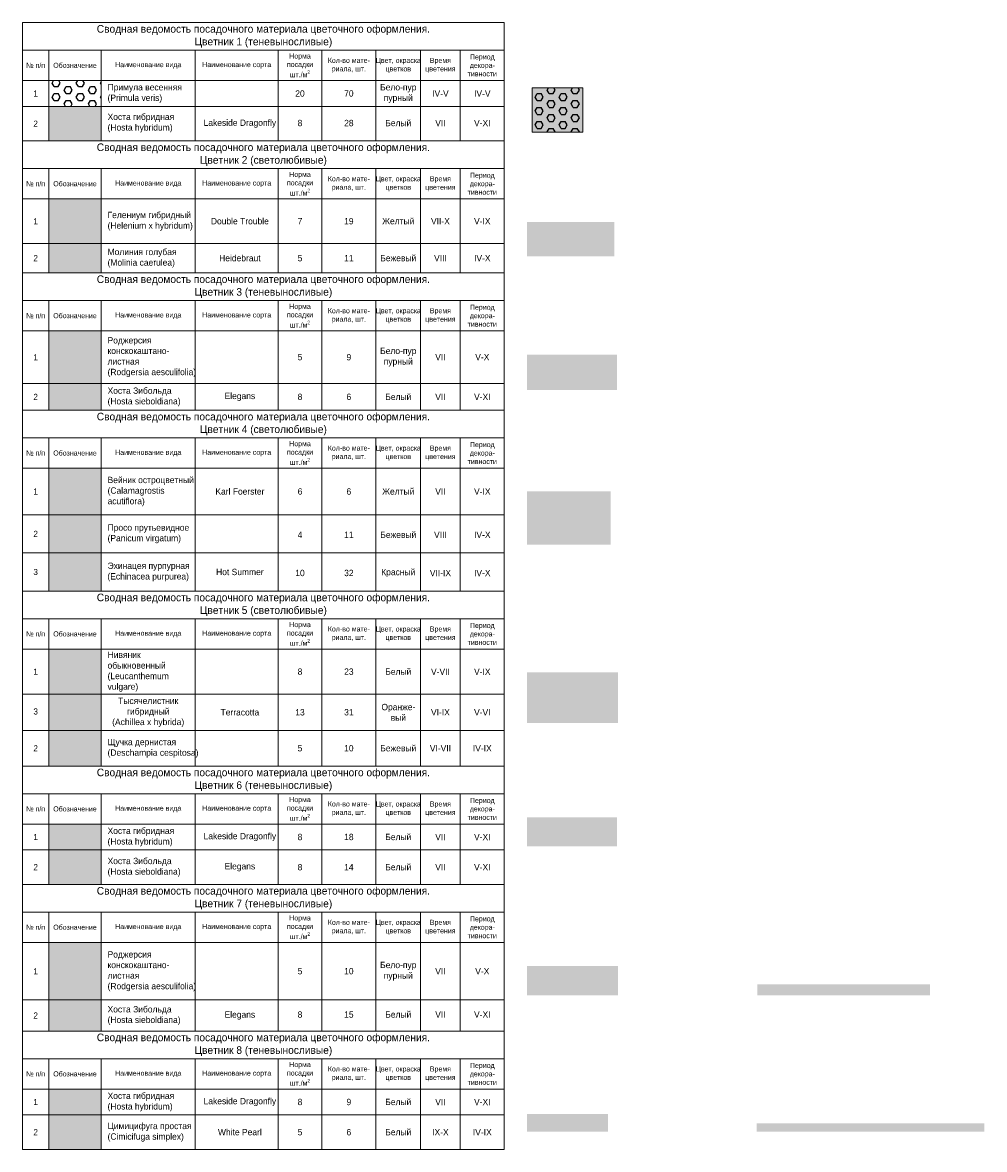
# Model space of a CAD drawing. Header units: millimetres. Extents: x 4385 to 11928, y 17253 to 36963.
# Tile 190 of 256: x 6730 to 7110, y 18838 to 19282. Entities that reach past the tile are written whole.
import ezdxf

# ---------------------------------------------------------------- set-up
doc = ezdxf.new("R2010")
doc.units = ezdxf.units.MM
doc.layers.add('ОЗЕЛ_Ботаническая_Р$0$Озел_цветники', color=7, linetype='Continuous', lineweight=0)
doc.styles.add('ОЗЕЛ_Ботаническая_Р$0$GENERATED_STYLE_1', font='GOTHIC.TTF')
pattern_1 = [(0, (-901.1938, 72.9614), (0, 2.74963066), [1.5875, -3.175]), (120, (-901.1938, 72.9614), (-2.38125, -1.37481533), [1.5875, -3.175]), (60, (-899.6063, 72.9614), (-2.38125, 1.37481533), [1.5875, -3.175])]

# ---------------------------------------------------------------- blocks, each defined once
blk = doc.blocks.new('ОЗЕЛ_Ботаническая_Р')
h = blk.add_hatch()
h.set_pattern_fill('HEX', color=256, scale=0.5)
h.set_pattern_definition(pattern_1)
h.paths.add_polyline_path([(6761.18, 19249.33), (6761.18, 19259.5), (6740.48, 19259.5), (6740.48, 19249.33)])
h = blk.add_hatch()
h.set_pattern_fill('HEX', color=256, scale=0.5)
h.set_pattern_definition(pattern_1)
h.paths.add_polyline_path([(6931.12, 19256.6), (6931.12, 19239.1), (6951.12, 19239.1), (6951.12, 19256.6)])
at = {"true_color": 0xf8d731}
h = blk.add_hatch(color=40, dxfattribs=at)
h.dxf.hatch_style = 1
h.paths.add_polyline_path([(6740.48, 19212.82), (6740.48, 19195.26), (6761.18, 19195.26), (6761.18, 19212.82)])
h = blk.add_hatch(color=40, dxfattribs=at)
h.dxf.hatch_style = 1
h.paths.add_polyline_path([(6929.1, 19203.71), (6929.1, 19194.76), (6941.26, 19195.93), (6949.8, 19198.02), (6963.6, 19199.44), (6963.6, 19203.71)])
h = blk.add_hatch(color=62)
h.dxf.hatch_style = 1
h.paths.add_polyline_path([(6963.6, 19190.21), (6963.6, 19199.44), (6949.8, 19198.02), (6941.26, 19195.93), (6929.1, 19194.76), (6929.1, 19190.21)])
h = blk.add_hatch(color=62)
h.dxf.hatch_style = 1
h.paths.add_polyline_path([(6761.18, 19195.26), (6740.48, 19195.26), (6740.48, 19183.67), (6761.18, 19183.67)])
at = {"true_color": 0xffcf9e}
h = blk.add_hatch(color=31, dxfattribs=at)
h.dxf.hatch_style = 1
h.paths.add_polyline_path([(6740.48, 19160.79), (6740.48, 19140.03), (6761.18, 19140.03), (6761.18, 19160.79)])
h = blk.add_hatch(color=31, dxfattribs=at)
h.dxf.hatch_style = 1
h.paths.add_polyline_path([(6938.61, 19142.18), (6946.15, 19144.24), (6955.96, 19146.91), (6964.6, 19146.91), (6964.6, 19151.48), (6929.1, 19151.48), (6929.1, 19141.15)])
h = blk.add_hatch(color=133)
h.dxf.hatch_style = 1
h.paths.add_polyline_path([(6946.15, 19144.24), (6938.61, 19142.18), (6929.1, 19141.15), (6929.1, 19137.48), (6964.6, 19137.48), (6964.6, 19146.91), (6955.96, 19146.91)])
h = blk.add_hatch(color=133)
h.dxf.hatch_style = 1
h.paths.add_polyline_path([(6761.18, 19140.03), (6740.48, 19140.03), (6740.48, 19129.51), (6761.18, 19129.51)])
at = {"true_color": 0xdcd7a3}
h = blk.add_hatch(color=9, dxfattribs=at)
h.dxf.hatch_style = 1
h.paths.add_polyline_path([(6740.48, 19106.63), (6740.48, 19088.31), (6761.18, 19088.31), (6761.18, 19106.63)])
at = {"true_color": 0xc23000}
h = blk.add_hatch(color=22, dxfattribs=at)
h.dxf.hatch_style = 1
h.paths.add_polyline_path([(6936.57, 19088.5, 0.357267), (6946.63, 19087.96, -0.242973), (6962.1, 19091.29), (6962.1, 19097.52), (6929.1, 19097.52), (6929.1, 19091.84, -0.167212)])
at = {"true_color": 0x9e993d}
h = blk.add_hatch(color=55, dxfattribs=at)
h.dxf.hatch_style = 1
h.paths.add_polyline_path([(6929.1, 19076.52), (6945.6, 19076.52, -0.101323), (6952.99, 19082.18, -0.137785), (6962.1, 19084.29), (6962.1, 19091.29, 0.242973), (6946.63, 19087.96, -0.361557), (6936.48, 19088.58, 0.164744), (6929.1, 19091.84)])
h = blk.add_hatch(color=55, dxfattribs=at)
h.dxf.hatch_style = 1
h.paths.add_polyline_path([(6761.18, 19088.31), (6740.48, 19088.31), (6740.48, 19073.25), (6761.18, 19073.25)])
at = {"true_color": 0xdcd7a3}
h = blk.add_hatch(color=9, dxfattribs=at)
h.dxf.hatch_style = 1
h.paths.add_polyline_path([(6962.1, 19076.52), (6962.1, 19084.29, 0.137785), (6952.99, 19082.18, 0.101323), (6945.6, 19076.52)])
at = {"true_color": 0xc23000}
h = blk.add_hatch(color=22, dxfattribs=at)
h.dxf.hatch_style = 1
h.paths.add_polyline_path([(6761.18, 19073.25), (6740.48, 19073.25), (6740.48, 19058.18), (6761.18, 19058.18)])
at = {"true_color": 0xdfd5a9}
h = blk.add_hatch(color=9, dxfattribs=at)
h.dxf.hatch_style = 1
h.paths.add_polyline_path([(6740.48, 19035.3), (6740.48, 19017.53), (6761.18, 19017.53), (6761.18, 19035.3)])
h = blk.add_hatch(color=40)
h.dxf.hatch_style = 1
h.paths.add_polyline_path([(6940.99, 19016.89), (6936.59, 19021.85), (6936.59, 19026.19), (6929.1, 19026.19), (6929.1, 19006.19), (6935.88, 19006.19), (6939.85, 19011.79)])
h = blk.add_hatch(color=9, dxfattribs=at)
h.dxf.hatch_style = 1
h.paths.add_polyline_path([(6954.03, 19022.27), (6950.62, 19026.19), (6936.59, 19026.19), (6936.59, 19021.85), (6940.99, 19016.89), (6939.85, 19011.79), (6935.88, 19006.19), (6957.29, 19006.19), (6959.13, 19012.5), (6955.73, 19016.18)])
at = {"true_color": 0xab8854}
h = blk.add_hatch(color=45, dxfattribs=at)
h.dxf.hatch_style = 1
h.paths.add_polyline_path([(6965.1, 19026.19), (6950.62, 19026.19), (6954.03, 19022.27), (6955.73, 19016.18), (6959.13, 19012.5), (6957.29, 19006.19), (6965.1, 19006.19)])
h = blk.add_hatch(color=40)
h.dxf.hatch_style = 1
h.paths.add_polyline_path([(6761.18, 19017.53), (6740.48, 19017.53), (6740.48, 19003.25), (6761.18, 19003.25)])
h = blk.add_hatch(color=45, dxfattribs=at)
h.dxf.hatch_style = 1
h.paths.add_polyline_path([(6740.48, 19003.25), (6740.48, 18989.19), (6761.18, 18989.19), (6761.18, 19003.25)])
h = blk.add_hatch(color=133)
h.dxf.hatch_style = 1
h.paths.add_polyline_path([(6964.6, 18957.49), (6964.6, 18968.99), (6942.12, 18968.99), (6945.19, 18965.5), (6948.35, 18964.25), (6952.75, 18962.18), (6955.1, 18959.12), (6956.99, 18957.49)])
h = blk.add_hatch(color=133)
h.dxf.hatch_style = 1
h.paths.add_polyline_path([(6761.18, 18956.13), (6740.48, 18956.13), (6740.48, 18942.51), (6761.18, 18942.51)])
at = {"true_color": 0xffcf9e}
h = blk.add_hatch(color=31, dxfattribs=at)
h.dxf.hatch_style = 1
h.paths.add_polyline_path([(6740.48, 18919.63), (6740.48, 18897), (6761.18, 18897), (6761.18, 18919.63)])
h = blk.add_hatch(color=31, dxfattribs=at)
h.dxf.hatch_style = 1
h.paths.add_polyline_path([(6929.1, 18910.32), (6929.1, 18898.82), (6955.95, 18898.82), (6944.32, 18910.32)])
h = blk.add_hatch(color=133)
h.dxf.hatch_style = 1
h.paths.add_polyline_path([(6944.32, 18910.32), (6955.95, 18898.82), (6965.1, 18898.82), (6965.1, 18910.32)])
h = blk.add_hatch(color=31, dxfattribs=at)
h.dxf.hatch_style = 1
h.paths.add_polyline_path([(7019.99, 18903.17), (7019.99, 18898.82), (7030.15, 18898.82), (7025.75, 18903.17)])
h = blk.add_hatch(color=133)
h.dxf.hatch_style = 1
h.paths.add_polyline_path([(7025.75, 18903.17), (7030.15, 18898.82), (7033.61, 18898.82), (7033.61, 18903.17)])
h = blk.add_hatch(color=31, dxfattribs=at)
h.dxf.hatch_style = 1
h.paths.add_polyline_path([(7033.61, 18903.17), (7033.61, 18898.82), (7043.77, 18898.82), (7039.37, 18903.17)])
h = blk.add_hatch(color=133)
h.dxf.hatch_style = 1
h.paths.add_polyline_path([(7039.37, 18903.17), (7043.77, 18898.82), (7047.23, 18898.82), (7047.23, 18903.17)])
h = blk.add_hatch(color=31, dxfattribs=at)
h.dxf.hatch_style = 1
h.paths.add_polyline_path([(7047.23, 18903.17), (7047.23, 18898.82), (7057.39, 18898.82), (7052.99, 18903.17)])
h = blk.add_hatch(color=133)
h.dxf.hatch_style = 1
h.paths.add_polyline_path([(7052.99, 18903.17), (7057.39, 18898.82), (7060.85, 18898.82), (7060.85, 18903.17)])
h = blk.add_hatch(color=31, dxfattribs=at)
h.dxf.hatch_style = 1
h.paths.add_polyline_path([(7060.85, 18903.17), (7060.85, 18898.82), (7071.01, 18898.82), (7066.61, 18903.17)])
h = blk.add_hatch(color=133)
h.dxf.hatch_style = 1
h.paths.add_polyline_path([(7066.61, 18903.17), (7071.01, 18898.82), (7074.47, 18898.82), (7074.47, 18903.17)])
h = blk.add_hatch(color=31, dxfattribs=at)
h.dxf.hatch_style = 1
h.paths.add_polyline_path([(7074.47, 18903.17), (7074.47, 18898.82), (7084.63, 18898.82), (7080.23, 18903.17)])
h = blk.add_hatch(color=133)
h.dxf.hatch_style = 1
h.paths.add_polyline_path([(7080.23, 18903.17), (7084.63, 18898.82), (7088.09, 18898.82), (7088.09, 18903.17)])
h = blk.add_hatch(color=133)
h.dxf.hatch_style = 1
h.paths.add_polyline_path([(6761.18, 18897), (6740.48, 18897), (6740.48, 18884.7), (6761.18, 18884.7)])
at = {"true_color": 0x9898cc}
h = blk.add_hatch(color=253, dxfattribs=at)
h.dxf.hatch_style = 1
h.paths.add_polyline_path([(6761.18, 18851.64), (6740.48, 18851.64), (6740.48, 18838.02), (6761.18, 18838.02)])
h = blk.add_hatch(color=253, dxfattribs=at)
h.dxf.hatch_style = 1
h.paths.add_polyline_path([(6945.1, 18845.05), (6945.1, 18852.05), (6929.1, 18852.05), (6929.1, 18845.05)])
h = blk.add_hatch(color=253, dxfattribs=at)
h.dxf.hatch_style = 1
h.paths.add_polyline_path([(7027.25, 18845.05), (7027.25, 18848.33), (7019.76, 18848.33), (7019.76, 18845.05)])
h = blk.add_hatch(color=253, dxfattribs=at)
h.dxf.hatch_style = 1
h.paths.add_polyline_path([(7042.23, 18845.05), (7042.23, 18848.33), (7034.74, 18848.33), (7034.74, 18845.05)])
h = blk.add_hatch(color=253, dxfattribs=at)
h.dxf.hatch_style = 1
h.paths.add_polyline_path([(7057.2, 18845.05), (7057.2, 18848.33), (7049.71, 18848.33), (7049.71, 18845.05)])
h = blk.add_hatch(color=253, dxfattribs=at)
h.dxf.hatch_style = 1
h.paths.add_polyline_path([(7072.18, 18845.05), (7072.18, 18848.33), (7064.69, 18848.33), (7064.69, 18845.05)])
h = blk.add_hatch(color=253, dxfattribs=at)
h.dxf.hatch_style = 1
h.paths.add_polyline_path([(7087.15, 18845.05), (7087.15, 18848.33), (7079.66, 18848.33), (7079.66, 18845.05)])
h = blk.add_hatch(color=253, dxfattribs=at)
h.dxf.hatch_style = 1
h.paths.add_polyline_path([(7102.13, 18845.05), (7102.13, 18848.33), (7094.64, 18848.33), (7094.64, 18845.05)])
at = {"layer": 'ОЗЕЛ_Ботаническая_Р$0$Озел_цветники', "true_color": 0xa4db00}
h = blk.add_hatch(color=62, dxfattribs=at)
h.dxf.hatch_style = 1
h.paths.add_polyline_path([(6931.12, 19256.6), (6931.12, 19239.1), (6951.12, 19239.1), (6951.12, 19256.6)])
h = blk.add_hatch(color=62, dxfattribs=at)
h.dxf.hatch_style = 1
h.paths.add_polyline_path([(6761.18, 19235.7), (6761.18, 19249.33), (6740.48, 19249.33), (6740.48, 19235.7)])
h = blk.add_hatch(color=62, dxfattribs=at)
h.dxf.hatch_style = 1
h.paths.add_polyline_path([(6761.18, 18956.13), (6761.18, 18966.3), (6740.48, 18966.3), (6740.48, 18956.13)])
h = blk.add_hatch(color=62, dxfattribs=at)
h.dxf.hatch_style = 1
h.paths.add_polyline_path([(6956.99, 18957.49), (6955.1, 18959.12), (6952.75, 18962.18), (6948.35, 18964.25), (6945.19, 18965.5), (6942.12, 18968.99), (6929.1, 18968.99), (6929.1, 18957.49)])
h = blk.add_hatch(color=62, dxfattribs=at)
h.dxf.hatch_style = 1
h.paths.add_polyline_path([(6740.48, 18861.82), (6740.48, 18851.64), (6761.18, 18851.64), (6761.18, 18861.82)])
h = blk.add_hatch(color=62, dxfattribs=at)
h.dxf.hatch_style = 1
h.paths.add_polyline_path([(6961.1, 18845.05), (6961.1, 18852.05), (6945.1, 18852.05), (6945.1, 18845.05)])
h = blk.add_hatch(color=62, dxfattribs=at)
h.dxf.hatch_style = 1
h.paths.add_polyline_path([(7034.74, 18845.05), (7034.74, 18848.33), (7027.25, 18848.33), (7027.25, 18845.05)])
h = blk.add_hatch(color=62, dxfattribs=at)
h.dxf.hatch_style = 1
h.paths.add_polyline_path([(7049.71, 18845.05), (7049.71, 18848.33), (7042.23, 18848.33), (7042.23, 18845.05)])
h = blk.add_hatch(color=62, dxfattribs=at)
h.dxf.hatch_style = 1
h.paths.add_polyline_path([(7064.69, 18845.05), (7064.69, 18848.33), (7057.2, 18848.33), (7057.2, 18845.05)])
h = blk.add_hatch(color=62, dxfattribs=at)
h.dxf.hatch_style = 1
h.paths.add_polyline_path([(7079.66, 18845.05), (7079.66, 18848.33), (7072.18, 18848.33), (7072.18, 18845.05)])
h = blk.add_hatch(color=62, dxfattribs=at)
h.dxf.hatch_style = 1
h.paths.add_polyline_path([(7094.64, 18845.05), (7094.64, 18848.33), (7087.15, 18848.33), (7087.15, 18845.05)])
h = blk.add_hatch(color=62, dxfattribs=at)
h.dxf.hatch_style = 1
h.paths.add_polyline_path([(7109.61, 18845.05), (7109.61, 18848.33), (7102.13, 18848.33), (7102.13, 18845.05)])
at = {"layer": 'ОЗЕЛ_Ботаническая_Р$0$Озел_цветники'}
for p, q in [((6730.13, 19282.38), (6920.18, 19282.38)), ((6730.13, 19282.38), (6730.13, 19235.7)), ((6920.18, 19282.38), (6920.18, 19235.7)), ((6730.13, 19271.5), (6920.18, 19271.5)), ((6740.48, 19271.5), (6740.48, 19235.7)), ((6761.18, 19271.5), (6761.18, 19235.7)), ((6798.24, 19271.5), (6798.24, 19235.7)), ((6831, 19271.5), (6831, 19235.7)), ((6848.17, 19271.5), (6848.17, 19235.7)), ((6869.57, 19271.5), (6869.57, 19235.7)), ((6887.15, 19271.5), (6887.15, 19235.7)), ((6902.84, 19271.5), (6902.84, 19235.7)), ((6730.13, 19259.5), (6920.18, 19259.5)), ((6730.13, 19249.33), (6920.18, 19249.33)), ((6730.13, 19235.7), (6920.18, 19235.7)), ((6730.13, 19235.7), (6730.13, 19183.67)), ((6730.13, 19235.7), (6920.18, 19235.7)), ((6920.18, 19235.7), (6920.18, 19183.67)), ((6730.13, 19224.82), (6920.18, 19224.82)), ((6740.48, 19224.82), (6740.48, 19183.67)), ((6761.18, 19224.82), (6761.18, 19183.67)), ((6798.24, 19224.82), (6798.24, 19183.67)), ((6831, 19224.82), (6831, 19183.67)), ((6848.17, 19224.82), (6848.17, 19183.67)), ((6869.57, 19224.82), (6869.57, 19183.67)), ((6887.15, 19224.82), (6887.15, 19183.67)), ((6902.84, 19224.82), (6902.84, 19183.67)), ((6730.13, 19212.82), (6920.18, 19212.82)), ((6730.13, 19195.26), (6920.18, 19195.26)), ((6730.13, 19183.67), (6920.18, 19183.67)), ((6730.13, 19183.67), (6730.13, 19129.51)), ((6920.18, 19183.67), (6920.18, 19129.51)), ((6730.13, 19172.79), (6920.18, 19172.79)), ((6740.48, 19172.79), (6740.48, 19129.51)), ((6761.18, 19172.79), (6761.18, 19129.51)), ((6798.24, 19172.79), (6798.24, 19129.51)), ((6831, 19172.79), (6831, 19129.51)), ((6848.17, 19172.79), (6848.17, 19129.51)), ((6869.57, 19172.79), (6869.57, 19129.51)), ((6887.15, 19172.79), (6887.15, 19129.51)), ((6902.84, 19172.79), (6902.84, 19129.51)), ((6730.13, 19160.79), (6920.18, 19160.79)), ((6730.13, 19140.03), (6920.18, 19140.03)), ((6730.13, 19129.51), (6730.13, 19058.18)), ((6730.13, 19129.51), (6920.18, 19129.51)), ((6920.18, 19129.51), (6920.18, 19058.18)), ((6730.13, 19118.63), (6920.18, 19118.63)), ((6740.48, 19118.63), (6740.48, 19058.18)), ((6761.18, 19118.63), (6761.18, 19058.18)), ((6798.24, 19118.63), (6798.24, 19058.18)), ((6831, 19118.63), (6831, 19058.18)), ((6848.17, 19118.63), (6848.17, 19058.18)), ((6869.57, 19118.63), (6869.57, 19058.18)), ((6887.15, 19118.63), (6887.15, 19058.18)), ((6902.84, 19118.63), (6902.84, 19058.18)), ((6730.13, 19106.63), (6920.18, 19106.63)), ((6730.13, 19088.31), (6920.18, 19088.31)), ((6730.13, 19073.25), (6920.18, 19073.25)), ((6730.13, 19058.18), (6730.13, 18989.19)), ((6730.13, 19058.18), (6920.18, 19058.18)), ((6920.18, 19058.18), (6920.18, 18989.19)), ((6730.13, 19047.3), (6920.18, 19047.3)), ((6740.48, 19047.3), (6740.48, 18989.19)), ((6761.18, 19047.3), (6761.18, 18989.19)), ((6798.24, 19047.3), (6798.24, 18989.19)), ((6831, 19047.3), (6831, 18989.19)), ((6848.17, 19047.3), (6848.17, 18989.19)), ((6869.57, 19047.3), (6869.57, 18989.19)), ((6887.15, 19047.3), (6887.15, 18989.19)), ((6902.84, 19047.3), (6902.84, 18989.19)), ((6730.13, 19035.3), (6920.18, 19035.3)), ((6730.13, 19017.53), (6920.18, 19017.53)), ((6730.13, 19003.25), (6920.18, 19003.25)), ((6730.13, 18989.19), (6920.18, 18989.19)), ((6730.13, 18989.19), (6730.13, 18942.51)), ((6920.18, 18989.19), (6920.18, 18942.51)), ((6730.13, 18978.3), (6920.18, 18978.3)), ((6740.48, 18978.3), (6740.48, 18942.51)), ((6761.18, 18978.3), (6761.18, 18942.51)), ((6798.24, 18978.3), (6798.24, 18942.51)), ((6831, 18978.3), (6831, 18942.51)), ((6848.17, 18978.3), (6848.17, 18942.51)), ((6869.57, 18978.3), (6869.57, 18942.51)), ((6887.15, 18978.3), (6887.15, 18942.51)), ((6902.84, 18978.3), (6902.84, 18942.51)), ((6730.13, 18966.3), (6920.18, 18966.3)), ((6730.13, 18956.13), (6920.18, 18956.13)), ((6730.13, 18942.51), (6920.18, 18942.51)), ((6730.13, 18942.51), (6730.13, 18884.7)), ((6920.18, 18942.51), (6920.18, 18884.7)), ((6730.13, 18931.63), (6920.18, 18931.63)), ((6740.48, 18931.63), (6740.48, 18884.7)), ((6761.18, 18931.63), (6761.18, 18884.7)), ((6798.24, 18931.63), (6798.24, 18884.7)), ((6831, 18931.63), (6831, 18884.7)), ((6848.17, 18931.63), (6848.17, 18884.7)), ((6869.57, 18931.63), (6869.57, 18884.7)), ((6887.15, 18931.63), (6887.15, 18884.7)), ((6902.84, 18931.63), (6902.84, 18884.7)), ((6730.13, 18919.63), (6920.18, 18919.63)), ((6730.13, 18897), (6920.18, 18897)), ((6730.13, 18884.7), (6920.18, 18884.7)), ((6730.13, 18884.7), (6730.13, 18838.02)), ((6920.18, 18884.7), (6920.18, 18838.02)), ((6730.13, 18873.82), (6920.18, 18873.82)), ((6740.48, 18873.82), (6740.48, 18838.02)), ((6761.18, 18873.82), (6761.18, 18838.02)), ((6798.24, 18873.82), (6798.24, 18838.02)), ((6831, 18873.82), (6831, 18838.02)), ((6848.17, 18873.82), (6848.17, 18838.02)), ((6869.57, 18873.82), (6869.57, 18838.02)), ((6887.15, 18873.82), (6887.15, 18838.02)), ((6902.84, 18873.82), (6902.84, 18838.02)), ((6730.13, 18861.82), (6920.18, 18861.82)), ((6730.13, 18851.64), (6920.18, 18851.64)), ((6730.13, 18838.02), (6920.18, 18838.02))]:
    blk.add_line(p, q, dxfattribs=at)
at = {"layer": 'ОЗЕЛ_Ботаническая_Р$0$Озел_цветники', "flags": 128}
blk.add_lwpolyline([(6931.12, 19256.6), (6931.12, 19239.1), (6951.12, 19239.1), (6951.12, 19256.6)], close=True, dxfattribs=at)
at = {"layer": 'ОЗЕЛ_Ботаническая_Р$0$Озел_цветники', "style": 'ОЗЕЛ_Ботаническая_Р$0$GENERATED_STYLE_1'}
for s, insert, char_height, width, attachment_point in [('\\pxqc;Сводная ведомость посадочного материала цветочного оформления. \\PЦветник 1 (теневыносливые)', (6825.15, 19276.94), 3, 190.0484, 5), ('\\A1;Норма посадки шт./м{\\H0.7x;\\S2^ ;}', (6839.59, 19265.5), 2, 17.1693, 5), ('\\A1;Кол-во мате-\\Pриала, шт.', (6858.87, 19265.5), 2, 21.3968, 5), ('Цвет, окраска цветков', (6878.36, 19265.5), 2, 17.5809, 5), ('Время цветения', (6894.99, 19265.5), 2, 15.6873, 5), ('Период декора-\\Pтивности', (6911.51, 19265.5), 2, 17.3408, 5), ('№ п/п', (6735.3, 19265.5), 2, 10.3481, 5), ('Обозначение', (6750.83, 19265.5), 2, 20.7003, 5), ('Наименование вида', (6779.71, 19265.5), 2, 37.0625, 5), ('Наименование сорта', (6814.62, 19265.5), 2, 32.7625, 5), ('\\pxqc;1', (6730.13, 19254.41), 2.4, 10.3481, 4), ('\\pxl1,ql;Примула весенняя\\P(Primula veris)', (6779.71, 19254.41), 2.5, 37.0625, 5), ('\\pxqc;20', (6839.59, 19254.41), 2.5, 17.1693, 5), ('\\pxqc;70', (6858.87, 19254.41), 2.5, 21.3968, 5), ('\\pxqc;Бело-пур\\Pпурный', (6878.36, 19254.41), 2.5, 17.5809, 5), ('\\pxqc;IV-V', (6894.99, 19254.41), 2.5, 15.6873, 5), ('\\pxqc;IV-V', (6911.51, 19254.41), 2.5, 17.3408, 5), ('\\pxl1,ql;Хоста гибридная\\P(Hosta hybridum)', (6779.71, 19242.74), 2.5, 37.0625, 5), ('\\pxl1,qc;Lakeside Dragonfly', (6814.62, 19242.52), 2.5, 32.7625, 5), ('\\pxqc;2', (6730.13, 19242.52), 2.4, 10.3481, 4), ('\\pxqc;8', (6839.59, 19242.74), 2.5, 17.1693, 5), ('\\pxqc;28', (6858.87, 19242.74), 2.5, 21.3968, 5), ('\\pxqc;Белый', (6878.36, 19242.74), 2.5, 17.5809, 5), ('\\pxqc;VII', (6894.99, 19242.74), 2.5, 15.6873, 5), ('\\pxqc;V-XI', (6911.51, 19242.74), 2.5, 17.3408, 5), ('\\pxqc;Сводная ведомость посадочного материала цветочного оформления. \\PЦветник 2 (светолюбивые)', (6825.15, 19230.26), 3, 190.0484, 5), ('\\A1;Норма посадки шт./м{\\H0.7x;\\S2^ ;}', (6839.59, 19218.82), 2, 17.1693, 5), ('Цвет, окраска цветков', (6878.36, 19218.82), 2, 17.5809, 5), ('Период декора-\\Pтивности', (6911.51, 19218.82), 2, 17.3408, 5), ('№ п/п', (6735.3, 19218.82), 2, 10.3481, 5), ('Обозначение', (6750.83, 19218.82), 2, 20.7003, 5), ('Наименование вида', (6779.71, 19218.82), 2, 37.0625, 5), ('Наименование сорта', (6814.62, 19218.82), 2, 32.7625, 5), ('\\A1;Кол-во мате-\\Pриала, шт.', (6858.87, 19218.82), 2, 21.3968, 5), ('Время цветения', (6894.99, 19218.82), 2, 15.6873, 5), ('\\pxl1,ql;Гелениум гибридный (Helenium x hybridum)', (6779.71, 19204.04), 2.5, 37.0625, 5), ('\\pxqc;1', (6730.13, 19204.04), 2.4, 10.3481, 4), ('\\pxl1,qc;Double Trouble', (6814.62, 19204.04), 2.5, 32.7625, 5), ('\\pxqc;7', (6839.59, 19204.04), 2.5, 17.1693, 5), ('\\pxqc;19', (6858.87, 19204.04), 2.5, 21.3968, 5), ('\\pxqc;Желтый', (6878.36, 19204.04), 2.5, 17.5809, 5), ('\\pxqc;VII-X', (6894.99, 19204.04), 2.5, 15.6873, 5), ('\\pxqc;V-IX', (6911.51, 19204.04), 2.5, 17.3408, 5), ('\\pxl1,ql;Молиния голубая (Molinia caerulea)', (6779.71, 19189.47), 2.5, 37.0625, 5), ('\\pxqc;2', (6730.13, 19189.47), 2.4, 10.3481, 4), ('\\pxl1,qc;Heidebraut', (6814.62, 19189.47), 2.5, 32.7625, 5), ('\\pxqc;5', (6839.59, 19189.47), 2.5, 17.1693, 5), ('\\pxqc;11', (6858.87, 19189.47), 2.5, 21.3968, 5), ('\\pxqc;Бежевый', (6878.36, 19189.47), 2.5, 17.5809, 5), ('\\pxqc;VIII', (6894.99, 19189.47), 2.5, 15.6873, 5), ('\\pxqc;IV-X', (6911.51, 19189.47), 2.5, 17.3408, 5), ('\\pxqc;Сводная ведомость посадочного материала цветочного оформления. \\PЦветник 3 (теневыносливые)', (6825.15, 19178.23), 3, 190.0484, 5), ('\\A1;Норма посадки шт./м{\\H0.7x;\\S2^ ;}', (6839.59, 19166.79), 2, 17.1693, 5), ('Цвет, окраска цветков', (6878.36, 19166.79), 2, 17.5809, 5), ('Время цветения', (6894.99, 19166.79), 2, 15.6873, 5), ('Период декора-\\Pтивности', (6911.51, 19166.79), 2, 17.3408, 5), ('№ п/п', (6735.3, 19166.79), 2, 10.3481, 5), ('Обозначение', (6750.83, 19166.79), 2, 20.7003, 5), ('Наименование вида', (6779.71, 19166.79), 2, 37.0625, 5), ('Наименование сорта', (6814.62, 19166.79), 2, 32.7625, 5), ('\\A1;Кол-во мате-\\Pриала, шт.', (6858.87, 19166.79), 2, 21.3968, 5), ('\\pxl1,ql;Роджерсия конскокаштано-\\Pлистная\\P(Rodgersia aesculifolia)', (6779.71, 19150.46), 2.5, 37.0625, 5), ('\\pxqc;Бело-пур\\Pпурный', (6878.36, 19150.46), 2.5, 17.5809, 5), ('\\pxqc;1', (6730.13, 19150.41), 2.4, 10.3481, 4), ('\\pxqc;5', (6839.59, 19150.46), 2.5, 17.1693, 5), ('\\pxqc;9', (6858.87, 19150.41), 2.5, 21.3968, 5), ('\\pxqc;VII', (6894.99, 19150.46), 2.5, 15.6873, 5), ('\\pxqc;V-X', (6911.51, 19150.46), 2.5, 17.3408, 5), ('\\pxqc;2', (6730.13, 19134.77), 2.4, 10.3481, 4), ('\\pxl1,ql;Хоста Зибольда (Hosta sieboldiana)', (6779.71, 19134.77), 2.5, 37.0625, 5), ('\\pxl1,qc;Elegans', (6814.62, 19134.77), 2.5, 32.7625, 5), ('\\pxqc;8', (6839.59, 19134.77), 2.5, 17.1693, 5), ('\\pxqc;6', (6858.87, 19134.77), 2.5, 21.3968, 5), ('\\pxqc;Белый', (6878.36, 19134.77), 2.5, 17.5809, 5), ('\\pxqc;VII', (6894.99, 19134.77), 2.5, 15.6873, 5), ('\\pxqc;V-XI', (6911.51, 19134.77), 2.5, 17.3408, 5), ('\\pxqc;Сводная ведомость посадочного материала цветочного оформления. \\PЦветник 4 (светолюбивые)', (6825.15, 19124.07), 3, 190.0484, 5), ('\\A1;Норма посадки шт./м{\\H0.7x;\\S2^ ;}', (6839.59, 19112.63), 2, 17.1693, 5), ('Цвет, окраска цветков', (6878.36, 19112.63), 2, 17.5809, 5), ('Период декора-\\Pтивности', (6911.51, 19112.63), 2, 17.3408, 5), ('№ п/п', (6735.3, 19112.63), 2, 10.3481, 5), ('Обозначение', (6750.83, 19112.63), 2, 20.7003, 5), ('Наименование вида', (6779.71, 19112.63), 2, 37.0625, 5), ('Наименование сорта', (6814.62, 19112.63), 2, 32.7625, 5), ('\\A1;Кол-во мате-\\Pриала, шт.', (6858.87, 19112.63), 2, 21.3968, 5), ('Время цветения', (6894.99, 19112.63), 2, 15.6873, 5), ('\\pxl1,ql;Вейник остроцветный\\P(Calamagrostis acutiflora)', (6779.71, 19097.47), 2.5, 37.0625, 5), ('\\pxqc;1', (6730.13, 19097.47), 2.4, 10.3481, 4), ('\\pxl1,qc;Karl Foerster', (6814.62, 19097.47), 2.5, 32.7625, 5), ('\\pxqc;6', (6839.59, 19097.47), 2.5, 17.1693, 5), ('\\pxqc;6', (6858.87, 19097.47), 2.5, 21.3968, 5), ('\\pxqc;Желтый', (6878.36, 19097.47), 2.5, 17.5809, 5), ('\\pxqc;VII', (6894.99, 19097.47), 2.5, 15.6873, 5), ('\\pxqc;V-IX', (6911.51, 19097.47), 2.5, 17.3408, 5), ('\\pxl1,ql;Просо прутьевидное\\P(Panicum virgatum)', (6779.71, 19080.78), 2.5, 37.0625, 5), ('\\pxqc;2', (6730.13, 19080.78), 2.4, 10.3481, 4), ('\\pxqc;4', (6839.59, 19080.39), 2.5, 17.1693, 5), ('\\pxqc;11', (6858.87, 19080.39), 2.5, 21.3968, 5), ('\\pxqc;Бежевый', (6878.36, 19080.39), 2.5, 17.5809, 5), ('\\pxqc;VIII', (6894.99, 19080.39), 2.5, 15.6873, 5), ('\\pxqc;IV-X', (6911.51, 19080.39), 2.5, 17.3408, 5), ('\\pxl1,ql;Эхинацея пурпурная\\P\\pl0,q*;(Echinacea purpurea)', (6779.71, 19065.72), 2.5, 37.0625, 5), ('\\pxqc;3', (6730.13, 19065.72), 2.4, 10.3481, 4), ('\\pxl1,qc;Hot Summer', (6814.62, 19065.72), 2.5, 32.7625, 5), ('\\pxqc;10', (6839.59, 19065.32), 2.5, 17.1693, 5), ('\\pxqc;32', (6858.87, 19065.32), 2.5, 21.3968, 5), ('\\pxqc;Красный', (6878.36, 19065.32), 2.5, 17.5809, 5), ('\\pxqc;VII-IX', (6894.99, 19065.32), 2.5, 15.6873, 5), ('\\pxqc;IV-X', (6911.51, 19065.32), 2.5, 17.3408, 5), ('\\pxqc;Сводная ведомость посадочного материала цветочного оформления. \\PЦветник 5 (светолюбивые)', (6825.15, 19052.74), 3, 190.0484, 5), ('\\A1;Норма посадки шт./м{\\H0.7x;\\S2^ ;}', (6839.59, 19041.3), 2, 17.1693, 5), ('Цвет, окраска цветков', (6878.36, 19041.3), 2, 17.5809, 5), ('Период декора-\\Pтивности', (6911.51, 19041.3), 2, 17.3408, 5), ('№ п/п', (6735.3, 19041.3), 2, 10.3481, 5), ('Обозначение', (6750.83, 19041.3), 2, 20.7003, 5), ('Наименование вида', (6779.71, 19041.3), 2, 37.0625, 5), ('Наименование сорта', (6814.62, 19041.3), 2, 32.7625, 5), ('\\A1;Кол-во мате-\\Pриала, шт.', (6858.87, 19041.3), 2, 21.3968, 5), ('Время цветения', (6894.99, 19041.3), 2, 15.6873, 5), ('\\pxl1,ql;Нивяник обыкновенный\\P\\pr0.82501;(Leucanthemum vulgare)', (6779.71, 19026.42), 2.5, 37.0625, 5), ('\\pxqc;1', (6730.13, 19026.42), 2.4, 10.3481, 4), ('\\pxqc;8', (6839.59, 19026.42), 2.5, 17.1693, 5), ('\\pxqc;23', (6858.87, 19026.42), 2.5, 21.3968, 5), ('\\pxqc;Белый', (6878.36, 19026.42), 2.5, 17.5809, 5), ('\\pxqc;V-VII', (6894.99, 19026.42), 2.5, 15.6873, 5), ('\\pxqc;V-IX', (6911.51, 19026.42), 2.5, 17.3408, 5), ('Тысячелистник гибридный \\P(Achillea x hybrida)', (6779.71, 19010.39), 2.5, 37.0625, 5), ('\\pxqc;3', (6730.13, 19010.72), 2.4, 10.3481, 4), ('\\pxl1,qc;Terracotta', (6814.62, 19010.39), 2.5, 32.7625, 5), ('\\pxqc;13', (6839.59, 19010.39), 2.5, 17.1693, 5), ('\\pxqc;31', (6858.87, 19010.39), 2.5, 21.3968, 5), ('\\pxr0.03234,qc;Оранже-\\Pвый', (6878.44, 19010.39), 2.5, 17.4284, 5), ('\\pxqc;VI-IX', (6894.99, 19010.39), 2.5, 15.6873, 5), ('\\pxqc;V-VI', (6911.51, 19010.39), 2.5, 17.3408, 5), ('\\pxl1,ql;Щучка дернистая\\P(Deschampia cespitosa)', (6779.71, 18996.22), 2.5, 37.0625, 5), ('\\pxqc;2', (6730.13, 18996.22), 2.4, 10.3481, 4), ('\\pxqc;5', (6839.59, 18996.22), 2.5, 17.1693, 5), ('\\pxqc;10', (6858.87, 18996.22), 2.5, 21.3968, 5), ('\\pxqc;Бежевый', (6878.36, 18996.22), 2.5, 17.5809, 5), ('\\pxqc;VI-VII', (6894.99, 18996.22), 2.5, 15.6873, 5), ('\\pxqc;IV-IX', (6911.51, 18996.22), 2.5, 17.3408, 5), ('\\pxqc;Сводная ведомость посадочного материала цветочного оформления. \\PЦветник 6 (теневыносливые)', (6825.15, 18983.74), 3, 190.0484, 5), ('\\A1;Норма посадки шт./м{\\H0.7x;\\S2^ ;}', (6839.59, 18972.3), 2, 17.1693, 5), ('\\A1;Кол-во мате-\\Pриала, шт.', (6858.87, 18972.3), 2, 21.3968, 5), ('Цвет, окраска цветков', (6878.36, 18972.3), 2, 17.5809, 5), ('Время цветения', (6894.99, 18972.3), 2, 15.6873, 5), ('Период декора-\\Pтивности', (6911.51, 18972.3), 2, 17.3408, 5), ('№ п/п', (6735.3, 18972.3), 2, 10.3481, 5), ('Обозначение', (6750.83, 18972.3), 2, 20.7003, 5), ('Наименование вида', (6779.71, 18972.3), 2, 37.0625, 5), ('Наименование сорта', (6814.62, 18972.3), 2, 32.7625, 5), ('\\pxqc;1', (6730.13, 18961.22), 2.4, 10.3481, 4), ('\\pxl1,ql;Хоста гибридная\\P(Hosta hybridum)', (6779.71, 18961.22), 2.5, 37.0625, 5), ('\\pxl1,qc;Lakeside Dragonfly', (6814.62, 18961.22), 2.5, 32.7625, 5), ('\\pxqc;8', (6839.59, 18961.22), 2.5, 17.1693, 5), ('\\pxqc;18', (6858.87, 18961.22), 2.5, 21.3968, 5), ('\\pxqc;Белый', (6878.36, 18961.22), 2.5, 17.5809, 5), ('\\pxqc;VII', (6894.99, 18961.22), 2.5, 15.6873, 5), ('\\pxqc;V-XI', (6911.51, 18961.22), 2.5, 17.3408, 5), ('\\pxl1,ql;Хоста Зибольда (Hosta sieboldiana)', (6779.71, 18949.32), 2.5, 37.0625, 5), ('\\pxqc;2', (6730.13, 18949.32), 2.4, 10.3481, 4), ('\\pxl1,qc;Elegans', (6814.62, 18949.32), 2.5, 32.7625, 5), ('\\pxqc;8', (6839.59, 18949.32), 2.5, 17.1693, 5), ('\\pxqc;14', (6858.87, 18949.32), 2.5, 21.3968, 5), ('\\pxqc;Белый', (6878.36, 18949.32), 2.5, 17.5809, 5), ('\\pxqc;VII', (6894.99, 18949.32), 2.5, 15.6873, 5), ('\\pxqc;V-XI', (6911.51, 18949.32), 2.5, 17.3408, 5), ('\\pxqc;Сводная ведомость посадочного материала цветочного оформления. \\PЦветник 7 (теневыносливые)', (6825.15, 18937.07), 3, 190.0484, 5), ('\\A1;Норма посадки шт./м{\\H0.7x;\\S2^ ;}', (6839.59, 18925.63), 2, 17.1693, 5), ('Цвет, окраска цветков', (6878.36, 18925.63), 2, 17.5809, 5), ('Период декора-\\Pтивности', (6911.51, 18925.63), 2, 17.3408, 5), ('№ п/п', (6735.3, 18925.63), 2, 10.3481, 5), ('Обозначение', (6750.83, 18925.63), 2, 20.7003, 5), ('Наименование вида', (6779.71, 18925.63), 2, 37.0625, 5), ('Наименование сорта', (6814.62, 18925.63), 2, 32.7625, 5), ('\\A1;Кол-во мате-\\Pриала, шт.', (6858.87, 18925.63), 2, 21.3968, 5), ('Время цветения', (6894.99, 18925.63), 2, 15.6873, 5), ('\\pxl1,ql;Роджерсия конскокаштано-\\Pлистная\\P(Rodgersia aesculifolia)', (6779.71, 18908.31), 2.5, 37.0625, 5), ('\\pxqc;1', (6730.13, 18908.31), 2.4, 10.3481, 4), ('\\pxqc;5', (6839.59, 18908.31), 2.5, 17.1693, 5), ('\\pxqc;10', (6858.87, 18908.31), 2.5, 21.3968, 5), ('\\pxqc;Бело-пур\\Pпурный', (6878.36, 18908.31), 2.5, 17.5809, 5), ('\\pxqc;VII', (6894.99, 18908.31), 2.5, 15.6873, 5), ('\\pxqc;V-X', (6911.51, 18908.31), 2.5, 17.3408, 5), ('\\pxl1,ql;Хоста Зибольда (Hosta sieboldiana)', (6779.71, 18890.85), 2.5, 37.0625, 5), ('\\pxqc;2', (6730.13, 18890.85), 2.4, 10.3481, 4), ('\\pxl1,qc;Elegans', (6814.62, 18890.85), 2.5, 32.7625, 5), ('\\pxqc;8', (6839.59, 18891.23), 2.5, 17.1693, 5), ('\\pxqc;15', (6858.87, 18891.23), 2.5, 21.3968, 5), ('\\pxqc;Белый', (6878.36, 18891.23), 2.5, 17.5809, 5), ('\\pxqc;VII', (6894.99, 18891.23), 2.5, 15.6873, 5), ('\\pxqc;V-XI', (6911.51, 18891.23), 2.5, 17.3408, 5), ('\\pxqc;Сводная ведомость посадочного материала цветочного оформления. \\PЦветник 8 (теневыносливые)', (6825.15, 18879.26), 3, 190.0484, 5), ('\\A1;Норма посадки шт./м{\\H0.7x;\\S2^ ;}', (6839.59, 18867.82), 2, 17.1693, 5), ('Цвет, окраска цветков', (6878.36, 18867.82), 2, 17.5809, 5), ('Период декора-\\Pтивности', (6911.51, 18867.82), 2, 17.3408, 5), ('№ п/п', (6735.3, 18867.82), 2, 10.3481, 5), ('Обозначение', (6750.83, 18867.82), 2, 20.7003, 5), ('Наименование вида', (6779.71, 18867.82), 2, 37.0625, 5), ('Наименование сорта', (6814.62, 18867.82), 2, 32.7625, 5), ('\\A1;Кол-во мате-\\Pриала, шт.', (6858.87, 18867.82), 2, 21.3968, 5), ('Время цветения', (6894.99, 18867.82), 2, 15.6873, 5), ('\\pxl1,ql;Хоста гибридная\\P(Hosta hybridum)', (6779.71, 18856.73), 2.5, 37.0625, 5), ('\\pxl1,qc;Lakeside Dragonfly', (6814.62, 18856.73), 2.5, 32.7625, 5), ('\\pxqc;1', (6730.13, 18856.73), 2.4, 10.3481, 4), ('\\pxqc;8', (6839.59, 18856.73), 2.5, 17.1693, 5), ('\\pxqc;9', (6858.87, 18856.73), 2.5, 21.3968, 5), ('\\pxqc;Белый', (6878.36, 18856.73), 2.5, 17.5809, 5), ('\\pxqc;VII', (6894.99, 18856.73), 2.5, 15.6873, 5), ('\\pxqc;V-XI', (6911.51, 18856.73), 2.5, 17.3408, 5), ('\\pxl1,ql;Цимицифуга простая\\P(Cimicifuga simplex)', (6779.71, 18844.83), 2.5, 37.0625, 5), ('\\pxqc;2', (6730.13, 18844.83), 2.4, 10.3481, 4), ('\\pxl1,qc;White Pearl', (6814.62, 18844.83), 2.5, 32.7625, 5), ('\\pxqc;5', (6839.59, 18844.83), 2.5, 17.1693, 5), ('\\pxqc;6', (6858.87, 18844.83), 2.5, 21.3968, 5), ('\\pxqc;Белый', (6878.36, 18844.83), 2.5, 17.5809, 5), ('\\pxqc;IX-X', (6894.99, 18844.83), 2.5, 15.6873, 5), ('\\pxqc;IV-IX', (6911.51, 18844.83), 2.5, 17.3408, 5)]:
    blk.add_mtext(s, dxfattribs=dict(at, insert=insert, char_height=char_height, width=width, attachment_point=attachment_point))

msp = doc.modelspace()

# ---------------------------------------------------------------- block references
msp.add_blockref('ОЗЕЛ_Ботаническая_Р', (0, 0))

doc.saveas('drawing.dxf')
